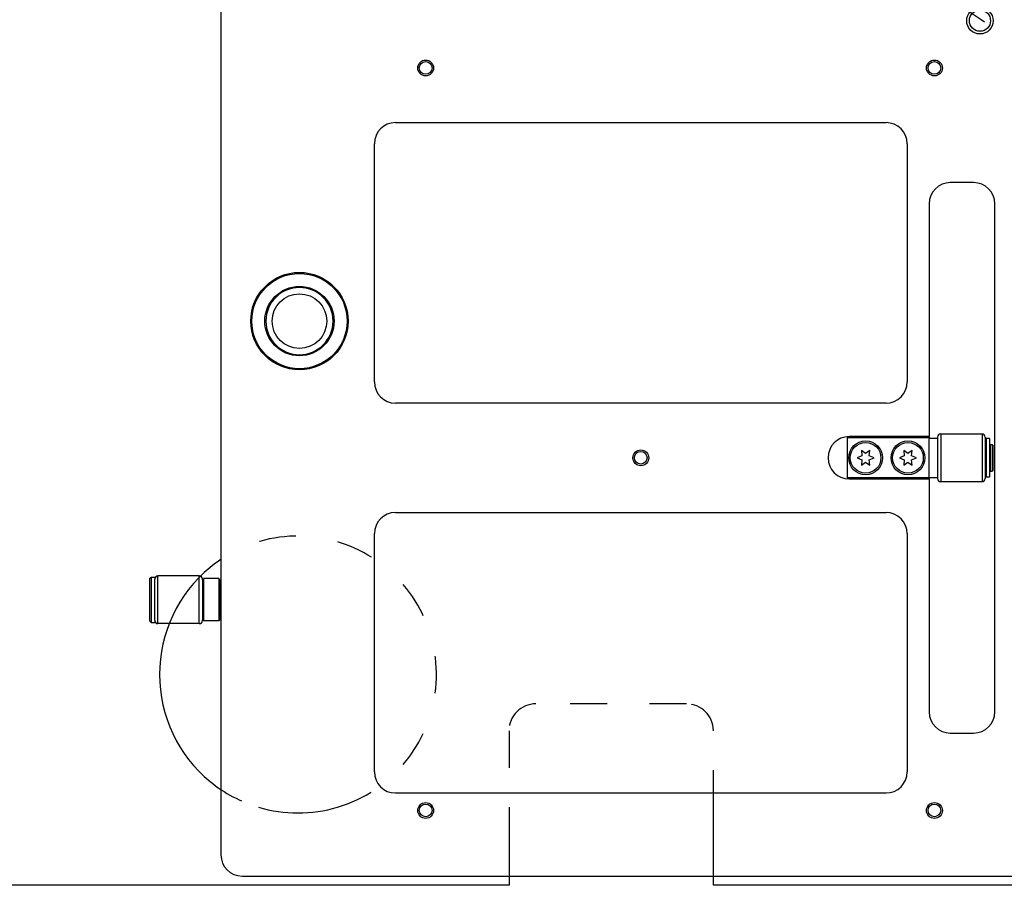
# Model space of a CAD drawing. Extents: x -1809 to 6113, y -4129 to 1471.
# Tile 134 of 197: x 2327 to 2513, y -2124 to -1960. Entities that reach past the tile are written whole.
import ezdxf

# ---------------------------------------------------------------- set-up
doc = ezdxf.new("R2010")
doc.units = 0
doc.linetypes.add('DASHED', pattern=[15, 7, -8])
doc.layers.get('0').update_dxf_attribs({"linetype": 'CONTINUOUS'})
doc.layers.add('1', color=7, linetype='CONTINUOUS')

# ---------------------------------------------------------------- blocks, each defined once
blk = doc.blocks.new('DUT_BOARD__462', base_point=(2809.88, -1537.57))
at = {"color": 1, "linetype": 'CONTINUOUS'}
for p, q in [((2398.24, -1979.53), (2490.92, -1979.53)), ((2394.24, -2028.53), (2394.24, -1983.53)), ((2494.92, -1983.53), (2494.92, -2028.53)), ((2490.92, -2032.53), (2398.24, -2032.53)), ((2398.24, -2053.19), (2490.92, -2053.19)), ((2394.24, -2102.19), (2394.24, -2057.19)), ((2494.92, -2057.19), (2494.92, -2102.19)), ((2398.24, -2106.19), (2490.92, -2106.19))]:
    blk.add_line(p, q, dxfattribs=at)
for centre, start, end in [((2398.24, -1983.53), 90, 180), ((2490.92, -1983.53), 0, 90), ((2398.24, -2028.53), 180, -90), ((2490.92, -2028.53), -90, 0), ((2398.24, -2057.19), 90, 180), ((2490.92, -2057.19), 0, 90), ((2398.24, -2102.19), 180, -90), ((2490.92, -2102.19), -90, 0)]:
    blk.add_arc(centre, 4, start, end, dxfattribs=at)
blk = doc.blocks.new('6960-0041-0__471', base_point=(2386.44, -2010.68))
at = {"color": 1, "linetype": 'CONTINUOUS'}
blk.add_circle((2380.09, -2017.03), 5.15, dxfattribs=at)
for start, end in [(90, -90), (-90, 90)]:
    blk.add_arc((2380.09, -2017.03), 6.35, start, end, dxfattribs=at)
blk = doc.blocks.new('HOLEPLUGS__478', base_point=(2830.38, -1546.72))
blk.add_blockref('6960-0041-0__471', (2386.44, -2010.68))
blk = doc.blocks.new('0515-2034_M3X12_5__496', base_point=(2497.96, -2039.96))
at = {"color": 1, "linetype": 'CONTINUOUS'}
for p, q in [((2494.37, -2042.46), (2493.46, -2042.86)), ((2495.06, -2042.06), (2494.26, -2041.47)), ((2494.26, -2041.47), (2494.37, -2042.46)), ((2495.86, -2041.47), (2495.06, -2042.06)), ((2495.75, -2042.46), (2495.86, -2041.47)), ((2496.66, -2042.86), (2495.75, -2042.46)), ((2493.46, -2042.86), (2494.37, -2043.26)), ((2494.37, -2043.26), (2494.26, -2044.24)), ((2494.26, -2044.24), (2495.06, -2043.66)), ((2495.06, -2043.66), (2495.86, -2044.24)), ((2495.75, -2043.26), (2496.66, -2042.86)), ((2495.86, -2044.24), (2495.75, -2043.26))]:
    blk.add_line(p, q, dxfattribs=at)
blk.add_circle((2495.06, -2042.86), 2.9, dxfattribs=at)
blk = doc.blocks.new('0515-2034_M3X12_4__497', base_point=(2489.96, -2039.96))
at = {"color": 1, "linetype": 'CONTINUOUS'}
for p, q in [((2486.37, -2042.46), (2485.46, -2042.86)), ((2487.06, -2042.06), (2486.26, -2041.47)), ((2486.26, -2041.47), (2486.37, -2042.46)), ((2487.86, -2041.47), (2487.06, -2042.06)), ((2487.75, -2042.46), (2487.86, -2041.47)), ((2488.66, -2042.86), (2487.75, -2042.46)), ((2485.46, -2042.86), (2486.37, -2043.26)), ((2486.37, -2043.26), (2486.26, -2044.24)), ((2486.26, -2044.24), (2487.06, -2043.66)), ((2487.06, -2043.66), (2487.86, -2044.24)), ((2487.75, -2043.26), (2488.66, -2042.86)), ((2487.86, -2044.24), (2487.75, -2043.26))]:
    blk.add_line(p, q, dxfattribs=at)
blk.add_circle((2487.06, -2042.86), 2.9, dxfattribs=at)
blk = doc.blocks.new('SCREWSET_STIFFENER__499', base_point=(2719.96, -1598))
for name, p in [('0515-2034_M3X12_4__497', (2489.96, -2039.96)), ('0515-2034_M3X12_5__496', (2497.96, -2039.96))]:
    blk.add_blockref(name, p)
blk = doc.blocks.new('BEARING_HK0509__553', base_point=(2509.66, -2038.36))
at = {"color": 1, "linetype": 'CONTINUOUS'}
for p, q in [((2501.26, -2038.36), (2509.06, -2038.36)), ((2501.26, -2038.36), (2501.26, -2047.36)), ((2509.06, -2038.36), (2509.06, -2047.36)), ((2500.66, -2038.96), (2500.66, -2039.16)), ((2500.66, -2039.16), (2500.66, -2040.36)), ((2500.66, -2040.36), (2500.66, -2045.36)), ((2509.66, -2038.96), (2509.66, -2046.76)), ((2500.66, -2045.36), (2500.66, -2046.56)), ((2500.66, -2046.56), (2500.66, -2046.76)), ((2501.26, -2047.36), (2509.06, -2047.36))]:
    blk.add_line(p, q, dxfattribs=at)
for centre, start, end in [((2501.26, -2038.96), 90, 180), ((2509.06, -2038.96), 0, 90), ((2501.26, -2046.76), 180, -90), ((2509.06, -2046.76), -90, 0)]:
    blk.add_arc(centre, 0.6, start, end, dxfattribs=at)
blk = doc.blocks.new('WASHER1__554', base_point=(2510.46, -2039.21))
at = {"color": 1, "linetype": 'CONTINUOUS'}
for p, q in [((2509.86, -2039.21), (2509.86, -2040.36)), ((2510.46, -2039.21), (2509.86, -2039.21)), ((2509.86, -2040.36), (2509.86, -2041.26)), ((2510.46, -2039.21), (2510.46, -2046.51)), ((2509.86, -2041.26), (2509.86, -2042.86)), ((2509.86, -2042.86), (2509.86, -2044.46)), ((2509.86, -2044.46), (2509.86, -2045.36)), ((2509.86, -2045.36), (2509.86, -2046.51)), ((2510.46, -2046.51), (2509.86, -2046.51))]:
    blk.add_line(p, q, dxfattribs=at)
blk = doc.blocks.new('23796-0S111__555', base_point=(2511.16, -2039.06))
at = {"color": 1, "linetype": 'CONTINUOUS'}
for p, q in [((2483.56, -2039.06), (2483.56, -2046.66)), ((2499.06, -2039.06), (2483.56, -2039.06)), ((2499.06, -2039.16), (2499.06, -2039.06)), ((2499.06, -2039.16), (2500.66, -2039.16)), ((2499.06, -2046.56), (2499.06, -2039.16)), ((2500.66, -2039.16), (2500.66, -2040.36)), ((2500.66, -2040.36), (2500.66, -2045.36)), ((2509.66, -2040.36), (2509.86, -2040.36)), ((2509.86, -2040.36), (2509.86, -2041.26)), ((2510.56, -2040.36), (2510.56, -2041.26)), ((2510.56, -2040.36), (2510.96, -2040.36)), ((2510.96, -2040.36), (2510.96, -2042.86)), ((2511.16, -2040.56), (2510.96, -2040.36)), ((2511.16, -2045.16), (2511.16, -2040.56)), ((2509.86, -2041.26), (2509.86, -2042.86)), ((2510.56, -2041.26), (2510.46, -2041.26)), ((2510.56, -2041.26), (2510.56, -2042.86)), ((2509.86, -2042.86), (2509.86, -2044.46)), ((2510.56, -2042.86), (2510.56, -2044.46)), ((2510.96, -2042.86), (2510.96, -2045.36)), ((2500.66, -2045.36), (2500.66, -2046.56)), ((2509.66, -2045.36), (2509.86, -2045.36)), ((2509.86, -2044.46), (2509.86, -2045.36)), ((2510.56, -2044.46), (2510.46, -2044.46)), ((2510.56, -2044.46), (2510.56, -2045.36)), ((2510.56, -2045.36), (2510.96, -2045.36)), ((2511.16, -2045.16), (2510.96, -2045.36)), ((2499.06, -2046.66), (2483.56, -2046.66)), ((2499.06, -2046.56), (2500.66, -2046.56)), ((2499.06, -2046.66), (2499.06, -2046.56))]:
    blk.add_line(p, q, dxfattribs=at)
for centre in [(2487.06, -2042.86), (2495.06, -2042.86)]:
    blk.add_circle(centre, 3.2, dxfattribs=at)
blk = doc.blocks.new('BEARING_ASSY2_3__556', base_point=(2511.16, -2038.36))
for name, p in [('BEARING_HK0509__553', (2509.66, -2038.36)), ('23796-0S111__555', (2511.16, -2039.06)), ('WASHER1__554', (2510.46, -2039.21))]:
    blk.add_blockref(name, p)
blk = doc.blocks.new('24791-0S111__565', base_point=(2365.06, -2065.69))
at = {"color": 1, "linetype": 'CONTINUOUS'}
for p, q in [((2361.76, -2065.89), (2361.96, -2065.69)), ((2361.76, -2065.89), (2361.76, -2069.69)), ((2361.96, -2065.69), (2361.96, -2069.69)), ((2364.86, -2065.69), (2361.96, -2065.69)), ((2364.86, -2065.69), (2364.86, -2069.69)), ((2365.06, -2065.89), (2364.86, -2065.69)), ((2365.06, -2065.89), (2365.06, -2069.69)), ((2361.76, -2069.69), (2361.76, -2073.49)), ((2361.96, -2069.69), (2361.96, -2073.69)), ((2364.86, -2069.69), (2364.86, -2073.69)), ((2365.06, -2069.69), (2365.06, -2073.49)), ((2361.76, -2073.49), (2361.96, -2073.69)), ((2364.86, -2073.69), (2361.96, -2073.69)), ((2365.06, -2073.49), (2364.86, -2073.69))]:
    blk.add_line(p, q, dxfattribs=at)
blk = doc.blocks.new('BEARING_HK0509__566', base_point=(2361.76, -2065.19))
at = {"color": 1, "linetype": 'CONTINUOUS'}
for p, q in [((2352.76, -2067.19), (2352.76, -2065.79)), ((2361.16, -2065.19), (2353.36, -2065.19)), ((2353.36, -2074.19), (2353.36, -2065.19)), ((2361.16, -2074.19), (2361.16, -2065.19)), ((2361.76, -2065.89), (2361.76, -2065.79)), ((2361.76, -2065.89), (2361.76, -2069.69)), ((2352.76, -2072.19), (2352.76, -2067.19)), ((2361.76, -2069.69), (2361.76, -2073.49)), ((2352.76, -2073.59), (2352.76, -2072.19)), ((2361.16, -2074.19), (2353.36, -2074.19)), ((2361.76, -2073.59), (2361.76, -2073.49))]:
    blk.add_line(p, q, dxfattribs=at)
for centre, start, end in [((2353.36, -2065.79), 90, 180), ((2361.16, -2065.79), 0, 90), ((2353.36, -2073.59), 180, -90), ((2361.16, -2073.59), -90, 0)]:
    blk.add_arc(centre, 0.6, start, end, dxfattribs=at)
blk = doc.blocks.new('E2812-23753-0__567', base_point=(2365.26, -2065.39))
at = {"color": 1, "linetype": 'CONTINUOUS'}
for p, q in [((2351.76, -2065.69), (2352.06, -2065.39)), ((2351.76, -2065.69), (2351.76, -2073.69)), ((2352.06, -2065.39), (2352.76, -2065.39)), ((2352.06, -2065.39), (2352.06, -2073.99)), ((2352.76, -2065.39), (2352.76, -2065.79)), ((2352.76, -2067.19), (2352.76, -2065.79)), ((2352.76, -2072.19), (2352.76, -2067.19)), ((2365.26, -2067.19), (2365.06, -2067.19)), ((2352.76, -2073.59), (2352.76, -2072.19)), ((2365.26, -2072.19), (2365.06, -2072.19)), ((2351.76, -2073.69), (2352.06, -2073.99)), ((2352.06, -2073.99), (2352.76, -2073.99)), ((2352.76, -2073.59), (2352.76, -2073.99))]:
    blk.add_line(p, q, dxfattribs=at)
blk = doc.blocks.new('BEARING_ASSY1_3__568', base_point=(2365.26, -2065.19))
for name, p in [('E2812-23753-0__567', (2365.26, -2065.39)), ('BEARING_HK0509__566', (2361.76, -2065.19)), ('24791-0S111__565', (2365.06, -2065.69))]:
    blk.add_blockref(name, p)
blk = doc.blocks.new('BEARINGS__569', base_point=(2852.36, -1569.57))
for name, p in [('BEARING_ASSY2_3__556', (2511.16, -2038.36)), ('BEARING_ASSY1_3__568', (2365.26, -2065.19))]:
    blk.add_blockref(name, p)
blk = doc.blocks.new('SMALLPARTS__570', base_point=(2852.36, -1481.88))
for name, p in [('HOLEPLUGS__478', (2830.38, -1546.72)), ('BEARINGS__569', (2852.36, -1569.57)), ('SCREWSET_STIFFENER__499', (2719.96, -1598))]:
    blk.add_blockref(name, p)
blk = doc.blocks.new('E7018-24101__571', base_point=(2838.86, -1521.88))
at = {"color": 1, "linetype": 'CONTINUOUS'}
for p, q in [((2365.26, -1525.88), (2365.26, -2117.88)), ((2398.24, -1979.53), (2490.92, -1979.53)), ((2394.24, -2028.53), (2394.24, -1983.53)), ((2494.92, -1983.53), (2494.92, -2028.53)), ((2507.46, -1990.86), (2503.06, -1990.86)), ((2499.06, -1994.86), (2499.06, -2038.86)), ((2511.46, -2090.86), (2511.46, -1994.86)), ((2490.92, -2032.53), (2398.24, -2032.53)), ((2499.06, -2038.86), (2483.96, -2038.86)), ((2499.06, -2038.86), (2499.06, -2039.06)), ((2499.06, -2039.16), (2499.06, -2039.06)), ((2499.06, -2046.56), (2499.06, -2039.16)), ((2483.96, -2046.86), (2499.06, -2046.86)), ((2499.06, -2046.66), (2499.06, -2046.56)), ((2499.06, -2046.66), (2499.06, -2046.86)), ((2499.06, -2046.86), (2499.06, -2090.86)), ((2398.24, -2053.19), (2490.92, -2053.19)), ((2394.24, -2102.19), (2394.24, -2057.19)), ((2494.92, -2057.19), (2494.92, -2102.19)), ((2503.06, -2094.86), (2507.46, -2094.86)), ((2398.24, -2106.19), (2490.92, -2106.19)), ((2369.26, -2121.88), (2532.56, -2121.88))]:
    blk.add_line(p, q, dxfattribs=at)
for centre, radius in [((2508.66, -1960.28), 2.5), ((2508.66, -1960.28), 2), ((2403.94, -1969.2), 1.5), ((2403.94, -1969.2), 1.2), ((2500.06, -1969.2), 1.5), ((2500.06, -1969.2), 1.2), ((2380.09, -2017.03), 9.2), ((2380.09, -2017.03), 9), ((2380.09, -2017.03), 6.55), ((2444.58, -2042.86), 1.5), ((2444.58, -2042.86), 1.2), ((2403.94, -2109.49), 1.5), ((2403.94, -2109.49), 1.2), ((2500.06, -2109.49), 1.5), ((2500.06, -2109.49), 1.2)]:
    blk.add_circle(centre, radius, dxfattribs=at)
for centre, radius, start, end in [((2398.24, -1983.53), 4, 90, 180), ((2490.92, -1983.53), 4, 0, 90), ((2503.06, -1994.86), 4, 90, 180), ((2507.46, -1994.86), 4, 0, 90), ((2380.09, -2017.03), 6.35, 90, -90), ((2380.09, -2017.03), 6.35, -90, 90), ((2398.24, -2028.53), 4, 180, -90), ((2490.92, -2028.53), 4, -90, 0), ((2483.96, -2042.86), 4, 90, -90), ((2398.24, -2057.19), 4, 90, 180), ((2490.92, -2057.19), 4, 0, 90), ((2503.06, -2090.86), 4, 180, -90), ((2507.46, -2090.86), 4, -90, 0), ((2398.24, -2102.19), 4, 180, -90), ((2490.92, -2102.19), 4, -90, 0), ((2369.26, -2117.88), 4, 180, -90)]:
    blk.add_arc(centre, radius, start, end, dxfattribs=at)
blk = doc.blocks.new('E7018-64101__572', base_point=(2852.36, -1481.88))
for name, p in [('SMALLPARTS__570', (2852.36, -1481.88)), ('E7018-24101__571', (2838.86, -1521.88))]:
    blk.add_blockref(name, p)
blk = doc.blocks.new('STIFF_ASSY_DUTBD__573', base_point=(2852.36, -1481.88))
for name, p in [('E7018-64101__572', (2852.36, -1481.88)), ('DUT_BOARD__462', (2809.88, -1537.57))]:
    blk.add_blockref(name, p)
blk = doc.blocks.new('A1__574', base_point=(2852.36, -1481.88))
blk.add_blockref('STIFF_ASSY_DUTBD__573', (2852.36, -1481.88))
blk = doc.blocks.new('FRONT1__575', base_point=(2852.36, -1481.88))
blk.add_blockref('A1__574', (2852.36, -1481.88))
blk = doc.blocks.new('L1__576', base_point=(2852.36, -1481.88))
blk.add_blockref('FRONT1__575', (2852.36, -1481.88))
blk = doc.blocks.new('HEADPLATE_EG__638', base_point=(2054.3, -2191.02))
at = {"layer": '1', "color": 7, "linetype": 'DASHED'}
for p, q in [((2453.22, -2089.34), (2424.77, -2089.34)), ((2419.69, -2094.42), (2419.69, -2108.88)), ((2458.3, -2108.88), (2458.3, -2094.42))]:
    blk.add_line(p, q, dxfattribs=at)
at = {"layer": '1', "color": 7, "linetype": 'CONTINUOUS'}
for p, q in [((2419.69, -2108.88), (2419.69, -2123.63)), ((2458.3, -2123.63), (2458.3, -2108.88)), ((2419.69, -2123.63), (2277.57, -2123.63)), ((2534.62, -2123.63), (2458.3, -2123.63))]:
    blk.add_line(p, q, dxfattribs=at)
at = {"layer": '1', "color": 7, "linetype": 'DASHED'}
for radius in [166.69, 158.75]:
    blk.add_circle((2602.06, -1821.88), radius, dxfattribs=at)
for centre, radius, start, end in [((2379.81, -2083.8), 26.16, -73.4273, 129.4163), ((2424.77, -2094.42), 5.08, 90, 180), ((2453.22, -2094.42), 5.08, 0, 90), ((2379.81, -2083.8), 26.16, -129.4163, -106.5727)]:
    blk.add_arc(centre, radius, start, end, dxfattribs=at)
at = {"layer": '1', "color": 7, "linetype": 'CONTINUOUS'}
for start, end in [(129.4163, 180), (180, -129.4163), (-106.5727, -73.4273)]:
    blk.add_arc((2379.81, -2083.8), 26.16, start, end, dxfattribs=at)

msp = doc.modelspace()

# ---------------------------------------------------------------- block references
msp.add_blockref('L1__576', (2852.36, -1481.88))
at = {"layer": '1'}
msp.add_blockref('HEADPLATE_EG__638', (2054.3, -2191.02), dxfattribs=at)

doc.saveas('drawing.dxf')
